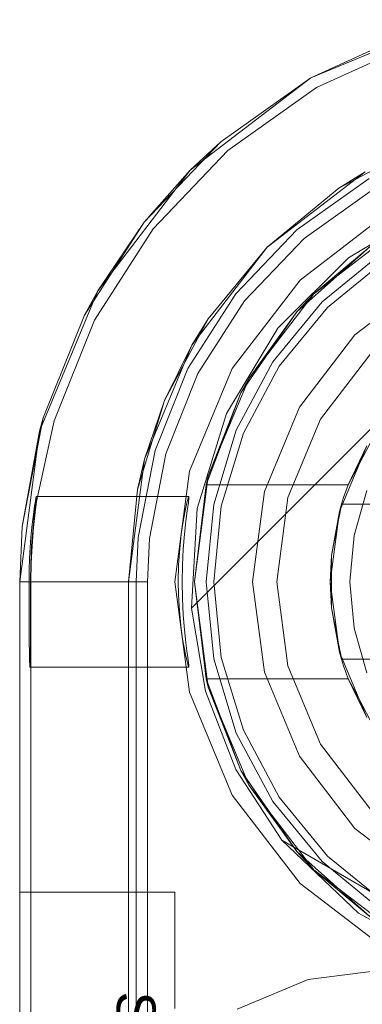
# Model space of a CAD drawing. Extents: x -620 to 300, y 62 to 1112.
# Tile 182 of 235: x 170.0106 to 170.0796, y 613.5952 to 613.7935. Entities that reach past the tile are written whole.
import ezdxf

# ---------------------------------------------------------------- set-up
doc = ezdxf.new("R2010")
doc.units = 0
doc.layers.get('0').update_dxf_attribs({"lineweight": 13})
doc.layers.add('AM_6-A06CPVLJL0', color=2, linetype='Continuous', lineweight=35, true_color=0xffff00)
doc.styles.get("Standard").update_dxf_attribs({"font": 'ARIALN.TTF'})

# ---------------------------------------------------------------- blocks, each defined once
blk = doc.blocks.new('Referenz-A06CPVLKL0')
at = {"color": 9, "linetype": 'ByBlock', "lineweight": 13, "ltscale": 0.13, "true_color": 0xc1c9c4}
for p, q in [((170.09747, 613.79352), (170.06921, 613.78181)), ((170.08947, 613.79107), (170.06921, 613.78181)), ((170.06921, 613.78181), (170.08947, 613.79107)), ((170.06921, 613.78181), (170.04494, 613.76319)), ((170.06921, 613.78181), (170.05106, 613.76889)), ((170.05106, 613.76889), (170.06921, 613.78181)), ((170.03569, 613.75277), (170.05106, 613.76889)), ((170.05106, 613.76889), (170.04494, 613.76319)), ((170.07485, 613.75958), (170.09133, 613.76838)), ((170.04494, 613.76319), (170.02631, 613.73892)), ((170.04494, 613.76319), (170.03569, 613.75277)), ((170.06041, 613.74772), (170.08015, 613.76287)), ((170.08015, 613.76287), (170.07485, 613.75958)), ((170.06641, 613.75118), (170.08093, 613.76152)), ((170.07485, 613.75958), (170.06041, 613.74772)), ((170.02364, 613.73402), (170.03569, 613.75277)), ((170.03569, 613.75277), (170.02631, 613.73892)), ((170.05411, 613.73828), (170.06641, 613.75118)), ((170.04526, 613.72798), (170.06041, 613.74772)), ((170.06041, 613.74772), (170.04855, 613.73328)), ((170.08353, 613.74658), (170.07145, 613.73667)), ((170.07145, 613.73667), (170.08353, 613.74658)), ((170.0844, 613.74529), (170.07256, 613.73557)), ((170.09265, 613.74122), (170.07808, 613.73004)), ((170.09265, 613.74122), (170.07808, 613.73004)), ((170.02631, 613.73892), (170.01461, 613.71066)), ((170.02631, 613.73892), (170.02364, 613.73402)), ((170.04447, 613.72329), (170.05411, 613.73828)), ((170.07145, 613.73667), (170.06154, 613.7246)), ((170.06154, 613.7246), (170.07145, 613.73667)), ((170.07256, 613.73557), (170.06284, 613.72373)), ((170.02364, 613.73402), (170.01536, 613.71334)), ((170.03974, 613.7168), (170.04855, 613.73328)), ((170.04855, 613.73328), (170.04526, 613.72798)), ((170.07808, 613.73004), (170.06691, 613.71548)), ((170.07808, 613.73004), (170.06691, 613.71548)), ((170.03574, 613.705), (170.04526, 613.72798)), ((170.04526, 613.72798), (170.03974, 613.7168)), ((170.08153, 613.7266), (170.07113, 613.71305)), ((170.07113, 613.71305), (170.08153, 613.7266)), ((170.06154, 613.7246), (170.05418, 613.71082)), ((170.05418, 613.71082), (170.06154, 613.7246)), ((170.03785, 613.70674), (170.04447, 613.72329)), ((170.06284, 613.72373), (170.05562, 613.71022)), ((170.03432, 613.69892), (170.03974, 613.7168)), ((170.03974, 613.7168), (170.03574, 613.705)), ((170.06691, 613.71548), (170.05988, 613.69852)), ((170.06691, 613.71548), (170.05988, 613.69852)), ((170.01114, 613.69147), (170.01536, 613.71334)), ((170.01536, 613.71334), (170.01461, 613.71066)), ((170.07113, 613.71305), (170.06459, 613.69726)), ((170.06459, 613.69726), (170.07113, 613.71305)), ((170.01461, 613.71066), (170.01061, 613.68033)), ((170.01461, 613.71066), (170.01114, 613.69147)), ((170.05418, 613.71082), (170.04965, 613.69587)), ((170.04965, 613.69587), (170.05418, 613.71082)), ((170.05562, 613.71022), (170.05118, 613.69557)), ((170.03448, 613.68924), (170.03785, 613.70674)), ((170.03249, 613.68033), (170.03574, 613.705)), ((170.03574, 613.705), (170.03432, 613.69892)), ((170.03432, 613.69892), (170.03249, 613.68033)), ((170.05988, 613.69852), (170.05749, 613.68033)), ((170.05988, 613.69852), (170.05749, 613.68033)), ((170.06459, 613.69726), (170.06236, 613.68033)), ((170.06236, 613.68033), (170.06459, 613.69726)), ((170.04965, 613.69587), (170.04811, 613.68033)), ((170.04811, 613.68033), (170.04965, 613.69587)), ((170.05118, 613.69557), (170.04968, 613.68033)), ((170.01114, 613.69147), (170.01061, 613.68033)), ((170.01061, 613.68033), (170.01114, 613.69147)), ((170.03405, 613.68033), (170.03448, 613.68924)), ((170.01061, 613.68033), (170.01061, 611.1022)), ((170.01061, 613.68033), (170.01101, 613.68033)), ((170.01061, 611.1022), (170.01061, 613.68033)), ((170.01061, 613.68033), (170.01061, 613.68033)), ((170.01101, 613.68033), (170.0122, 613.68033)), ((170.0122, 613.68033), (170.01412, 613.68033)), ((170.01412, 613.68033), (170.01673, 613.68033)), ((170.01673, 613.68033), (170.01993, 613.68033)), ((170.01993, 613.68033), (170.0236, 613.68033)), ((170.0236, 613.68033), (170.02764, 613.68033)), ((170.02764, 613.68033), (170.03189, 613.68033)), ((170.03189, 613.68033), (170.03405, 613.68033)), ((170.03249, 611.1022), (170.03249, 613.68033)), ((170.03249, 613.68033), (170.03249, 613.54283)), ((170.03249, 613.68033), (170.03249, 613.68033)), ((170.03405, 612.62564), (170.03405, 613.68033)), ((170.04811, 613.68033), (170.04965, 613.66478)), ((170.04965, 613.66478), (170.04811, 613.68033)), ((170.04968, 613.68033), (170.05118, 613.66509)), ((170.05749, 613.68033), (170.05988, 613.66213)), ((170.05749, 613.68033), (170.05988, 613.66213)), ((170.06236, 613.68033), (170.06459, 613.66339)), ((170.06459, 613.66339), (170.06236, 613.68033)), ((170.05118, 613.66509), (170.05562, 613.65043)), ((170.04965, 613.66478), (170.05418, 613.64983)), ((170.05418, 613.64983), (170.04965, 613.66478)), ((170.06459, 613.66339), (170.07113, 613.64761)), ((170.07113, 613.64761), (170.06459, 613.66339)), ((170.05988, 613.66213), (170.06691, 613.64517)), ((170.05988, 613.66213), (170.06691, 613.64517)), ((170.05418, 613.64983), (170.06154, 613.63605)), ((170.06154, 613.63605), (170.05418, 613.64983)), ((170.05562, 613.65043), (170.06284, 613.63692)), ((170.07113, 613.64761), (170.08153, 613.63406)), ((170.08153, 613.63406), (170.07113, 613.64761)), ((170.06691, 613.64517), (170.07808, 613.63061)), ((170.06691, 613.64517), (170.07808, 613.63061)), ((170.06154, 613.63605), (170.07145, 613.62398)), ((170.07145, 613.62398), (170.06154, 613.63605)), ((170.06284, 613.63692), (170.07256, 613.62508)), ((170.07808, 613.63061), (170.09265, 613.61943)), ((170.07808, 613.63061), (170.09265, 613.61943)), ((170.07145, 613.62398), (170.08353, 613.61407)), ((170.08353, 613.61407), (170.07145, 613.62398)), ((170.07256, 613.62508), (170.0844, 613.61537)), ((170.01061, 613.61783), (170.01061, 613.61703)), ((170.04186, 613.61783), (170.01061, 613.61783)), ((170.01061, 613.61783), (170.01061, 613.61783)), ((170.04186, 613.61783), (170.01061, 613.61783)), ((170.01061, 613.61703), (170.01061, 613.61783)), ((170.04186, 613.61703), (170.04186, 613.61783)), ((170.04186, 613.61703), (170.04186, 613.61783)), ((170.04186, 613.61783), (170.04186, 613.61783)), ((170.01061, 613.61703), (170.01061, 613.61469)), ((170.01061, 613.61469), (170.01061, 613.61703)), ((170.04186, 613.61469), (170.04186, 613.61703)), ((170.04186, 613.61469), (170.04186, 613.61703)), ((170.01061, 613.61469), (170.01061, 613.61096)), ((170.01061, 613.61096), (170.01061, 613.61469)), ((170.04186, 613.61096), (170.04186, 613.61469)), ((170.04186, 613.61096), (170.04186, 613.61469)), ((170.01061, 613.61096), (170.01061, 613.60611)), ((170.01061, 613.60611), (170.01061, 613.61096)), ((170.04186, 613.60611), (170.04186, 613.61096)), ((170.04186, 613.60611), (170.04186, 613.61096)), ((170.01061, 613.60611), (170.01061, 613.60046)), ((170.01061, 613.60046), (170.01061, 613.60611)), ((170.04186, 613.60046), (170.04186, 613.60611)), ((170.04186, 613.60046), (170.04186, 613.60611)), ((170.01061, 613.60046), (170.01061, 613.59439)), ((170.01061, 613.59439), (170.01061, 613.60046)), ((170.04186, 613.59439), (170.04186, 613.60046)), ((170.04186, 613.59439), (170.04186, 613.60046))]:
    blk.add_line(p, q, dxfattribs=at)
at = {"color": 251, "linetype": 'ByBlock', "lineweight": 13, "ltscale": 0.13, "true_color": 0x636363}
for p, q in [((170.09747, 613.79352), (170.06921, 613.78181)), ((170.07033, 613.77986), (170.09021, 613.78894)), ((170.06921, 613.78181), (170.04494, 613.76319)), ((170.05253, 613.76719), (170.07033, 613.77986)), ((170.03746, 613.75138), (170.05253, 613.76719)), ((170.04494, 613.76319), (170.02631, 613.73892)), ((170.04516, 613.67502), (170.1331, 613.76297)), ((170.04516, 613.67502), (170.1331, 613.76297)), ((170.06788, 613.74948), (170.08205, 613.75957)), ((170.08483, 613.75475), (170.06703, 613.74109)), ((170.07676, 613.74554), (170.09393, 613.7559)), ((170.02564, 613.73299), (170.03746, 613.75138)), ((170.05588, 613.73689), (170.06788, 613.74948)), ((170.06259, 613.73136), (170.07676, 613.74554)), ((170.06703, 613.74109), (170.05338, 613.7233)), ((170.02631, 613.73892), (170.01461, 613.71066)), ((170.04647, 613.72225), (170.05588, 613.73689)), ((170.01752, 613.71271), (170.02564, 613.73299)), ((170.05223, 613.7142), (170.06259, 613.73136)), ((170.05338, 613.7233), (170.04479, 613.70257)), ((170.04001, 613.7061), (170.04647, 613.72225)), ((170.014, 613.69645), (170.01752, 613.71271)), ((170.04631, 613.69504), (170.05223, 613.7142)), ((170.01461, 613.71066), (170.01061, 613.68033)), ((170.03672, 613.68902), (170.04001, 613.7061)), ((170.04479, 613.70257), (170.04186, 613.68033)), ((170.01361, 613.69563), (170.01376, 613.69655)), ((170.01376, 613.69655), (170.01387, 613.69718)), ((170.01392, 613.69712), (170.01385, 613.69647)), ((170.01387, 613.69718), (170.01394, 613.69748)), ((170.01395, 613.69746), (170.01392, 613.69712)), ((170.04466, 613.69751), (170.01394, 613.69748)), ((170.01394, 613.69748), (170.01395, 613.69746)), ((170.04425, 613.69619), (170.04452, 613.69717)), ((170.04452, 613.69717), (170.04466, 613.69751)), ((170.04455, 613.69621), (170.04467, 613.69719)), ((170.04467, 613.69719), (170.04466, 613.69751)), ((170.01344, 613.69442), (170.01361, 613.69563)), ((170.01374, 613.69551), (170.01359, 613.69427)), ((170.01371, 613.69425), (170.014, 613.69645)), ((170.01385, 613.69647), (170.01374, 613.69551)), ((170.04351, 613.69248), (170.0439, 613.69461)), ((170.0439, 613.69461), (170.04425, 613.69619)), ((170.04405, 613.69249), (170.04433, 613.69462)), ((170.04433, 613.69462), (170.04455, 613.69621)), ((170.04516, 613.67502), (170.04631, 613.69504)), ((170.01306, 613.69122), (170.01325, 613.69294)), ((170.01325, 613.69294), (170.01344, 613.69442)), ((170.01359, 613.69427), (170.0133, 613.69127)), ((170.01339, 613.69125), (170.01371, 613.69425)), ((170.01288, 613.6893), (170.01306, 613.69122)), ((170.01309, 613.68754), (170.01339, 613.69125)), ((170.0133, 613.69127), (170.01312, 613.68907)), ((170.04313, 613.68989), (170.04351, 613.69248)), ((170.04376, 613.68988), (170.04405, 613.69249)), ((170.01273, 613.68722), (170.01288, 613.6893)), ((170.01312, 613.68907), (170.01302, 613.68755)), ((170.0363, 613.68033), (170.03672, 613.68902)), ((170.04281, 613.68692), (170.04313, 613.68989)), ((170.04352, 613.68691), (170.04376, 613.68988)), ((170.01261, 613.685), (170.01273, 613.68722)), ((170.01302, 613.68755), (170.01287, 613.68403)), ((170.01293, 613.68403), (170.01309, 613.68754)), ((170.0426, 613.6837), (170.04281, 613.68692)), ((170.04335, 613.68368), (170.04352, 613.68691)), ((170.01254, 613.68269), (170.01261, 613.685)), ((170.01251, 613.68033), (170.01254, 613.68269)), ((170.01287, 613.68403), (170.01281, 613.68033)), ((170.01287, 613.68033), (170.01293, 613.68403)), ((170.04252, 613.68033), (170.0426, 613.6837)), ((170.04329, 613.68033), (170.04335, 613.68368)), ((170.01061, 613.68033), (170.01251, 613.68033)), ((170.01061, 613.68033), (170.01061, 611.1022)), ((170.01251, 613.68033), (170.01251, 613.67697)), ((170.01281, 613.68033), (170.01287, 613.68033)), ((170.01281, 613.68033), (170.01281, 613.67697)), ((170.01287, 613.68033), (170.01326, 613.68033)), ((170.01287, 613.68033), (170.01287, 613.67697)), ((170.01326, 613.68033), (170.01445, 613.68033)), ((170.01445, 613.68033), (170.01638, 613.68033)), ((170.01638, 613.68033), (170.01898, 613.68033)), ((170.01898, 613.68033), (170.02218, 613.68033)), ((170.02218, 613.68033), (170.02586, 613.68033)), ((170.02586, 613.68033), (170.02989, 613.68033)), ((170.02989, 613.68033), (170.03414, 613.68033)), ((170.03414, 613.68033), (170.0363, 613.68033)), ((170.0363, 613.68033), (170.0363, 611.1022)), ((170.04186, 613.68033), (170.04479, 613.65808)), ((170.04257, 613.6778), (170.04252, 613.68033)), ((170.04335, 613.67692), (170.04329, 613.68033)), ((170.01251, 613.67697), (170.01252, 613.67375)), ((170.01281, 613.67697), (170.0128, 613.67375)), ((170.01287, 613.67697), (170.01287, 613.67375)), ((170.04269, 613.67535), (170.04257, 613.6778)), ((170.04352, 613.67366), (170.04335, 613.67692)), ((170.04288, 613.673), (170.04269, 613.67535)), ((170.04797, 613.6583), (170.04516, 613.67502)), ((170.04516, 613.67502), (170.04516, 613.67502)), ((170.04797, 613.6583), (170.04516, 613.67502)), ((170.01252, 613.67375), (170.01253, 613.67078)), ((170.0128, 613.67375), (170.01279, 613.67247)), ((170.01287, 613.67375), (170.01287, 613.67078)), ((170.04312, 613.67081), (170.04288, 613.673)), ((170.04378, 613.67066), (170.04352, 613.67366)), ((170.01253, 613.67078), (170.01255, 613.66817)), ((170.01278, 613.67078), (170.01277, 613.66817)), ((170.01279, 613.67247), (170.01278, 613.67078)), ((170.01287, 613.67078), (170.01287, 613.66817)), ((170.0434, 613.66883), (170.04312, 613.67081)), ((170.0437, 613.6671), (170.0434, 613.66883)), ((170.04407, 613.66803), (170.04378, 613.67066)), ((170.01255, 613.66817), (170.01258, 613.66604)), ((170.01277, 613.66817), (170.01274, 613.66604)), ((170.01287, 613.66817), (170.01287, 613.66604)), ((170.04398, 613.66564), (170.0437, 613.6671)), ((170.04428, 613.6664), (170.04407, 613.66803)), ((170.01258, 613.66604), (170.0126, 613.66445)), ((170.01274, 613.66604), (170.01272, 613.66445)), ((170.01287, 613.66604), (170.01287, 613.66445)), ((170.04424, 613.6645), (170.04398, 613.66564)), ((170.04447, 613.66508), (170.04428, 613.6664)), ((170.0446, 613.66408), (170.04447, 613.66508)), ((170.0126, 613.66445), (170.01263, 613.66347)), ((170.01263, 613.66347), (170.01266, 613.66314)), ((170.01269, 613.66347), (170.01266, 613.66314)), ((170.01266, 613.66314), (170.04468, 613.66315)), ((170.01272, 613.66445), (170.01269, 613.66347)), ((170.01287, 613.66445), (170.01287, 611.11939)), ((170.04445, 613.66369), (170.04424, 613.6645)), ((170.0446, 613.66324), (170.04445, 613.66369)), ((170.04467, 613.66344), (170.0446, 613.66408)), ((170.04468, 613.66315), (170.0446, 613.66324)), ((170.04468, 613.66315), (170.04467, 613.66344)), ((170.04479, 613.65808), (170.05338, 613.63736)), ((170.05413, 613.64251), (170.04797, 613.6583)), ((170.05413, 613.64251), (170.04797, 613.6583)), ((170.06337, 613.6283), (170.05413, 613.64251)), ((170.06337, 613.6283), (170.05413, 613.64251)), ((170.05338, 613.63736), (170.06703, 613.61956)), ((170.06337, 613.6283), (170.07878, 613.61358)), ((170.08811, 613.61392), (170.06337, 613.6283)), ((170.06337, 613.6283), (170.06337, 613.6283)), ((170.08811, 613.61392), (170.06337, 613.6283)), ((170.06703, 613.61956), (170.08483, 613.6059)), ((170.07878, 613.61358), (170.09743, 613.60328)), ((170.06868, 613.60018), (170.08405, 613.6022)), ((170.08405, 613.6022), (170.06868, 613.60018)), ((170.05436, 613.59425), (170.06868, 613.60018)), ((170.06868, 613.60018), (170.05436, 613.59425))]:
    blk.add_line(p, q, dxfattribs=at)
at = {"color": 7, "linetype": 'ByBlock', "lineweight": 13, "ltscale": 0.13}
for p, q in [((170.0698, 613.73833), (170.08679, 613.75137)), ((170.08679, 613.75137), (170.0698, 613.73833)), ((170.06636, 613.73467), (170.08116, 613.74781)), ((170.08116, 613.74781), (170.06636, 613.73467)), ((170.08116, 613.74781), (170.0698, 613.73833)), ((170.08116, 613.74781), (170.0698, 613.73833)), ((170.05676, 613.72134), (170.0698, 613.73833)), ((170.0698, 613.73833), (170.05676, 613.72134)), ((170.0698, 613.73833), (170.06636, 613.73467)), ((170.0698, 613.73833), (170.06636, 613.73467)), ((170.05513, 613.71837), (170.06636, 613.73467)), ((170.06636, 613.73467), (170.05513, 613.71837)), ((170.06636, 613.73467), (170.05676, 613.72134)), ((170.06636, 613.73467), (170.05676, 613.72134)), ((170.04857, 613.70156), (170.05676, 613.72134)), ((170.05676, 613.72134), (170.04857, 613.70156)), ((170.05676, 613.72134), (170.05513, 613.71837)), ((170.05676, 613.72134), (170.05513, 613.71837)), ((170.04813, 613.69986), (170.05513, 613.71837)), ((170.05513, 613.71837), (170.04813, 613.69986)), ((170.05513, 613.71837), (170.04857, 613.70156)), ((170.05513, 613.71837), (170.04857, 613.70156)), ((170.07897, 613.70411), (170.08174, 613.70936)), ((170.07498, 613.69448), (170.08044, 613.70767)), ((170.08044, 613.70767), (170.07672, 613.69986)), ((170.07672, 613.69986), (170.07897, 613.70411)), ((170.04577, 613.68033), (170.04857, 613.70156)), ((170.04857, 613.70156), (170.04577, 613.68033)), ((170.04857, 613.70156), (170.04813, 613.69986)), ((170.04857, 613.70156), (170.04813, 613.69986)), ((170.04813, 613.69986), (170.04577, 613.68033)), ((170.04813, 613.69986), (170.07672, 613.69986)), ((170.04813, 613.69986), (170.04813, 613.69986)), ((170.07672, 613.69986), (170.04813, 613.69986)), ((170.07625, 613.69857), (170.0758, 613.69726)), ((170.07672, 613.69986), (170.07625, 613.69857)), ((170.07672, 613.69986), (170.07672, 613.69986)), ((170.08045, 613.69867), (170.07789, 613.68966)), ((170.0758, 613.69726), (170.07539, 613.69595)), ((170.07539, 613.69595), (170.07337, 613.6856)), ((170.07471, 613.69247), (170.07522, 613.69507)), ((170.07539, 613.69595), (170.07498, 613.69448)), ((170.07522, 613.69507), (170.07539, 613.69595)), ((170.18021, 613.69595), (170.07539, 613.69595)), ((170.07539, 613.69595), (170.07559, 613.69595)), ((170.07539, 613.69595), (170.07539, 613.69595)), ((170.07559, 613.69595), (170.18002, 613.69595)), ((170.07311, 613.68033), (170.07498, 613.69448)), ((170.07498, 613.69448), (170.07337, 613.6856)), ((170.07337, 613.6856), (170.07471, 613.69247)), ((170.07789, 613.68966), (170.07702, 613.68033)), ((170.07337, 613.6856), (170.07311, 613.68033)), ((170.07337, 613.6856), (170.07337, 613.68226)), ((170.07337, 613.68226), (170.07337, 613.67839)), ((170.04857, 613.6591), (170.04577, 613.68033)), ((170.04577, 613.68033), (170.04813, 613.6608)), ((170.04577, 613.68033), (170.04857, 613.6591)), ((170.07498, 613.66617), (170.07311, 613.68033)), ((170.07311, 613.68033), (170.07337, 613.67505)), ((170.07702, 613.68033), (170.07789, 613.671)), ((170.07337, 613.67839), (170.07337, 613.67505)), ((170.07337, 613.67505), (170.07539, 613.6647)), ((170.07471, 613.66818), (170.07337, 613.67505)), ((170.07337, 613.67505), (170.07498, 613.66617)), ((170.07789, 613.671), (170.08045, 613.66198)), ((170.07522, 613.66558), (170.07471, 613.66818)), ((170.08044, 613.65298), (170.07498, 613.66617)), ((170.07498, 613.66617), (170.07539, 613.6647)), ((170.07539, 613.6647), (170.07522, 613.66558)), ((170.07539, 613.6647), (170.18021, 613.6647)), ((170.07559, 613.6647), (170.07539, 613.6647)), ((170.07539, 613.6647), (170.0758, 613.66339)), ((170.07539, 613.6647), (170.07539, 613.6647)), ((170.18002, 613.6647), (170.07559, 613.6647)), ((170.0758, 613.66339), (170.07625, 613.66209)), ((170.07625, 613.66209), (170.07672, 613.6608)), ((170.04813, 613.6608), (170.04857, 613.6591)), ((170.04813, 613.6608), (170.04857, 613.6591)), ((170.05513, 613.64228), (170.04813, 613.6608)), ((170.07672, 613.6608), (170.04813, 613.6608)), ((170.04813, 613.6608), (170.04813, 613.6608)), ((170.04813, 613.6608), (170.05513, 613.64228)), ((170.07672, 613.6608), (170.04813, 613.6608)), ((170.04857, 613.6591), (170.05513, 613.64228)), ((170.05676, 613.63931), (170.04857, 613.6591)), ((170.04857, 613.6591), (170.05513, 613.64228)), ((170.04857, 613.6591), (170.05676, 613.63931)), ((170.07897, 613.65654), (170.07672, 613.6608)), ((170.07672, 613.6608), (170.08044, 613.65298)), ((170.07672, 613.6608), (170.07672, 613.6608)), ((170.08174, 613.65129), (170.07897, 613.65654)), ((170.05513, 613.64228), (170.05676, 613.63931)), ((170.06636, 613.62598), (170.05513, 613.64228)), ((170.05513, 613.64228), (170.05676, 613.63931)), ((170.05513, 613.64228), (170.06636, 613.62598)), ((170.05676, 613.63931), (170.06636, 613.62598)), ((170.0698, 613.62232), (170.05676, 613.63931)), ((170.05676, 613.63931), (170.06636, 613.62598)), ((170.05676, 613.63931), (170.0698, 613.62232)), ((170.08116, 613.61284), (170.06636, 613.62598)), ((170.06636, 613.62598), (170.0698, 613.62232)), ((170.06636, 613.62598), (170.0698, 613.62232)), ((170.06636, 613.62598), (170.08116, 613.61284)), ((170.0698, 613.62232), (170.08116, 613.61284)), ((170.08679, 613.60929), (170.0698, 613.62232)), ((170.0698, 613.62232), (170.08116, 613.61284)), ((170.0698, 613.62232), (170.08679, 613.60929))]:
    blk.add_line(p, q, dxfattribs=at)
at = {"layer": 'AM_6-A06CPVLJL0', "linetype": 'ByBlock', "ltscale": 0.35, "insert": (170.03796, 613.5978), "char_height": 0.0078125, "attachment_point": 1, "rotation": 270}
blk.add_mtext('{\\fArial;Schraube_TK34mm-schwarz}', dxfattribs=at)

msp = doc.modelspace()

# ---------------------------------------------------------------- block references
at = {"color": 8, "lineweight": 25, "ltscale": 0.25, "true_color": 0x808080}
msp.add_blockref('Referenz-A06CPVLKL0', (0, 0), dxfattribs=at)

doc.saveas('drawing.dxf')
